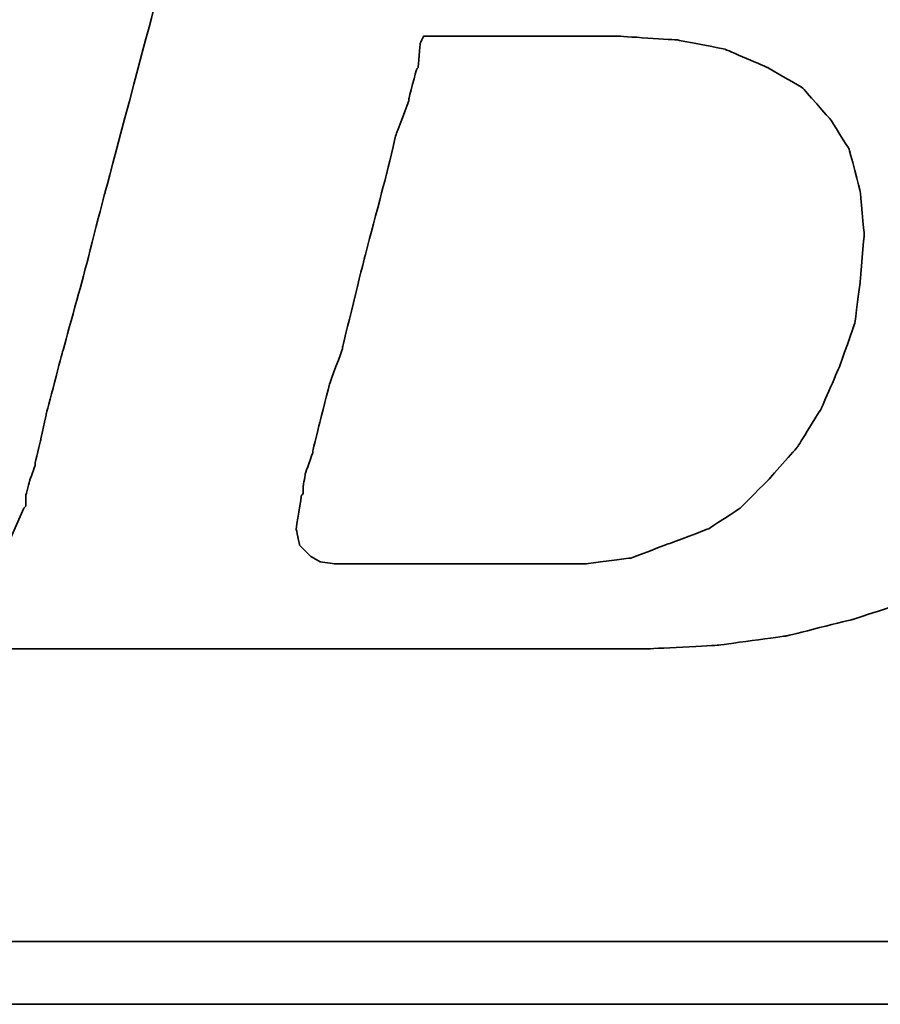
# Model space of a CAD drawing. Header units: millimetres. Extents: x 724 to 1029, y 320 to 423.
# Tile 30 of 55: x 930.69 to 933.74, y 350.06 to 353.55. Entities that reach past the tile are written whole.
import ezdxf

# ---------------------------------------------------------------- set-up
doc = ezdxf.new("R2010")
doc.units = ezdxf.units.MM
doc.header["$LTSCALE"] = 0.15
doc.layers.add('DIM', color=4, linetype='CONTINUOUS')
doc.layers.add('layer 1', color=7, linetype='CONTINUOUS')

# ---------------------------------------------------------------- blocks, each defined once
blk = doc.blocks.new('TBI MOTION logo(完整正式版)')
at = {"layer": 'layer 1', "color": 22, "lineweight": 35}
for points, knots in [([(-64.65375, -6.86375), (-64.65375, -6.86375), (-64.84375, -7.29625), (-64.84375, -7.29625), (-64.84375, -7.29625), (-64.84375, -7.29625), (-64.86875, -7.34375), (-64.86875, -7.34375), (-64.86875, -7.34375), (-64.86875, -7.34375), (-64.86875, -7.36875), (-64.86875, -7.36875), (-64.86875, -7.36875), (-64.86875, -7.36875), (-65.15375, -7.65375), (-65.15375, -7.65375), (-65.15375, -7.65375), (-65.15375, -7.65375), (-65.17875, -7.65375), (-65.17875, -7.65375), (-65.17875, -7.65375), (-65.17875, -7.65375), (-65.20375, -7.67875), (-65.20375, -7.67875), (-65.20375, -7.67875), (-65.20375, -7.67875), (-65.58875, -7.87125), (-65.58875, -7.87125), (-65.58875, -7.87125), (-65.58875, -7.87125), (-65.63375, -7.87125), (-65.63375, -7.87125), (-65.63375, -7.87125), (-65.63375, -7.87125), (-65.65875, -7.89375), (-65.65875, -7.89375), (-65.65875, -7.89375), (-65.65875, -7.89375), (-66.09375, -7.94375), (-66.09375, -7.94375), (-66.09375, -7.94375), (-66.09375, -7.94375), (-66.11375, -7.94375), (-66.11375, -7.94375), (-66.11375, -7.94375), (-66.11375, -7.94375), (-66.16375, -7.94375), (-66.16375, -7.94375), (-66.16375, -7.94375), (-66.16375, -7.94375), (-66.30875, -7.94375), (-66.30875, -7.94375), (-66.30875, -7.94375), (-66.30875, -7.94375), (-66.69375, -7.94375), (-66.69375, -7.94375), (-66.69375, -7.94375), (-66.69375, -7.94375), (-67.07375, -7.94375), (-67.07375, -7.94375), (-67.07375, -7.94375), (-67.07375, -7.94375), (-67.12375, -7.94375), (-67.12375, -7.94375), (-67.12375, -7.94375), (-67.12375, -7.94375), (-67.12375, -7.96625), (-67.12375, -7.96625), (-67.12375, -7.96625), (-67.12375, -7.96625), (-67.14875, -7.99125), (-67.14875, -7.99125), (-67.14875, -7.99125), (-67.14875, -7.99125), (-67.24375, -8.34875), (-67.24375, -8.34875), (-67.24375, -8.34875), (-67.24375, -8.34875), (-67.31375, -8.68625), (-67.31375, -8.68625), (-67.31375, -8.68625), (-67.31375, -8.68625), (-67.26875, -8.68625), (-67.26875, -8.68625), (-67.26875, -8.68625), (-67.26875, -8.68625), (-67.07375, -8.68625), (-67.07375, -8.68625), (-67.07375, -8.68625), (-67.07375, -8.68625), (-66.54875, -8.68625), (-66.54875, -8.68625), (-66.54875, -8.68625), (-66.54875, -8.68625), (-65.82625, -8.68625), (-65.82625, -8.68625), (-65.82625, -8.68625), (-65.82625, -8.68625), (-65.01375, -8.68625), (-65.01375, -8.68625), (-65.01375, -8.68625), (-65.01375, -8.68625), (-64.05375, -8.68625), (-64.05375, -8.68625), (-64.05375, -8.68625), (-64.05375, -8.68625), (-62.08375, -8.68625), (-62.08375, -8.68625), (-62.08375, -8.68625), (-62.08375, -8.68625), (-60.06875, -8.68625), (-60.06875, -8.68625), (-60.06875, -8.68625), (-60.06875, -8.68625), (-59.10875, -8.68625), (-59.10875, -8.68625), (-59.10875, -8.68625), (-59.10875, -8.68625), (-58.29375, -8.68625), (-58.29375, -8.68625), (-58.29375, -8.68625), (-58.29375, -8.68625), (-57.57375, -8.68625), (-57.57375, -8.68625), (-57.57375, -8.68625), (-57.57375, -8.68625), (-57.04875, -8.68625), (-57.04875, -8.68625), (-57.04875, -8.68625), (-57.04875, -8.68625), (-56.85375, -8.68625), (-56.85375, -8.68625), (-56.85375, -8.68625), (-56.85375, -8.68625), (-56.70875, -8.68625), (-56.70875, -8.68625), (-56.70875, -8.68625), (-56.70875, -8.68625), (-56.61375, -8.68625), (-56.61375, -8.68625), (-56.61375, -8.68625), (-56.61375, -8.68625), (-56.56875, -8.68625), (-56.56875, -8.68625), (-56.56875, -8.68625), (-56.56875, -8.68625), (-55.65375, -8.63875), (-55.65375, -8.63875), (-55.65375, -8.63875), (-55.65375, -8.63875), (-54.76875, -8.51875), (-54.76875, -8.51875), (-54.76875, -8.51875), (-54.76875, -8.51875), (-53.90375, -8.30375), (-53.90375, -8.30375), (-53.90375, -8.30375), (-53.90375, -8.30375), (-53.08875, -8.03875), (-53.08875, -8.03875), (-53.08875, -8.03875), (-53.08875, -8.03875), (-52.34375, -7.65375), (-52.34375, -7.65375), (-52.34375, -7.65375), (-52.34375, -7.65375), (-51.69875, -7.29625), (-51.69875, -7.29625), (-51.69875, -7.29625), (-51.69875, -7.29625), (-51.21875, -6.91125), (-51.21875, -6.91125), (-51.21875, -6.91125), (-51.21875, -6.91125), (-50.83375, -6.50375), (-50.83375, -6.50375), (-50.83375, -6.50375), (-50.83375, -6.50375), (-50.44875, -5.94875), (-50.44875, -5.94875), (-50.44875, -5.94875), (-50.44875, -5.94875), (-50.13875, -5.30375), (-50.13875, -5.30375), (-50.13875, -5.30375), (-50.13875, -5.30375), (-49.99375, -4.65375), (-49.99375, -4.65375), (-49.99375, -4.65375), (-49.99375, -4.65375), (-49.92375, -3.98375), (-49.92375, -3.98375), (-49.92375, -3.98375), (-49.92375, -3.98375), (-49.99375, -3.19374), (-49.99375, -3.19374), (-49.99375, -3.19374), (-49.99375, -3.19374), (-50.23374, -2.44874), (-50.23374, -2.44874), (-50.23374, -2.44874), (-50.23374, -2.44874), (-50.59375, -1.87374), (-50.59375, -1.87374), (-50.59375, -1.87374), (-50.59375, -1.87374), (-51.09875, -1.31874), (-51.09875, -1.31874), (-51.09875, -1.31874), (-51.09875, -1.31874), (-51.74375, -0.81875), (-51.74375, -0.81875), (-51.74375, -0.81875), (-51.74375, -0.81875), (-52.53875, -0.48125), (-52.53875, -0.48125), (-52.53875, -0.48125), (-52.53875, -0.48125), (-53.47375, -0.21875), (-53.47375, -0.21875), (-53.47375, -0.21875), (-53.47375, -0.21875), (-54.52875, -0.04874), (-54.52875, -0.04874), (-54.52875, -0.04874), (-54.52875, -0.04874), (-55.65375, 0.12125), (-55.65375, 0.12125), (-55.65375, 0.12125), (-55.65375, 0.12125), (-54.50375, 0.28624), (-54.50375, 0.28624), (-54.50375, 0.28624), (-54.50375, 0.28624), (-53.83375, 0.38124), (-53.83375, 0.38124), (-53.83375, 0.38124), (-53.83375, 0.38124), (-53.18375, 0.50125), (-53.18375, 0.50125), (-53.18375, 0.50125), (-53.18375, 0.50125), (-52.55875, 0.66874), (-52.55875, 0.66874), (-52.55875, 0.66874), (-52.55875, 0.66874), (-52.03375, 0.86124), (-52.03375, 0.86124), (-52.03375, 0.86124), (-52.03375, 0.86124), (-51.50374, 1.03124), (-51.50374, 1.03124), (-51.50374, 1.03124), (-51.50374, 1.03124), (-51.09875, 1.27125), (-51.09875, 1.27125), (-51.09875, 1.27125), (-51.09875, 1.27125), (-50.71375, 1.48624), (-50.71375, 1.48624), (-50.71375, 1.48624), (-50.71375, 1.48624), (-50.37625, 1.77625), (-50.37625, 1.77625), (-50.37625, 1.77625), (-50.37625, 1.77625), (-49.82375, 2.37625), (-49.82375, 2.37625), (-49.82375, 2.37625), (-49.82375, 2.37625), (-49.41875, 2.99625), (-49.41875, 2.99625), (-49.41875, 2.99625), (-49.41875, 2.99625), (-49.22375, 3.76625), (-49.22375, 3.76625), (-49.22375, 3.76625), (-49.22375, 3.76625), (-49.15375, 4.50874), (-49.15375, 4.50874), (-49.15375, 4.50874), (-49.15375, 4.50874), (-49.20375, 5.25125), (-49.20375, 5.25125), (-49.20375, 5.25125), (-49.20375, 5.25125), (-49.41875, 5.92625), (-49.41875, 5.92625), (-49.41875, 5.92625), (-49.41875, 5.92625), (-49.77875, 6.47625), (-49.77875, 6.47625), (-49.77875, 6.47625), (-49.77875, 6.47625), (-50.33125, 7.02624), (-50.33125, 7.02624), (-50.33125, 7.02624), (-50.33125, 7.02624), (-51.00125, 7.43625), (-51.00125, 7.43625), (-51.00125, 7.43625), (-51.00125, 7.43625), (-51.79375, 7.72625), (-51.79375, 7.72625), (-51.79375, 7.72625), (-51.79375, 7.72625), (-52.72875, 7.89124), (-52.72875, 7.89124), (-52.72875, 7.89124), (-52.72875, 7.89124), (-53.83375, 7.98625), (-53.83375, 7.98625), (-53.83375, 7.98625), (-53.83375, 7.98625), (-53.92875, 7.98625), (-53.92875, 7.98625), (-53.92875, 7.98625), (-53.92875, 7.98625), (-54.26375, 7.98625), (-54.26375, 7.98625), (-54.26375, 7.98625), (-54.26375, 7.98625), (-54.74375, 7.98625), (-54.74375, 7.98625), (-54.74375, 7.98625), (-54.74375, 7.98625), (-55.36875, 7.98625), (-55.36875, 7.98625), (-55.36875, 7.98625), (-55.36875, 7.98625), (-56.13375, 7.98625), (-56.13375, 7.98625), (-56.13375, 7.98625), (-56.13375, 7.98625), (-56.94875, 7.98625), (-56.94875, 7.98625), (-56.94875, 7.98625), (-56.94875, 7.98625), (-58.77625, 7.98625), (-58.77625, 7.98625), (-58.77625, 7.98625), (-58.77625, 7.98625), (-60.59875, 7.98625), (-60.59875, 7.98625), (-60.59875, 7.98625), (-60.59875, 7.98625), (-61.41375, 7.98625), (-61.41375, 7.98625), (-61.41375, 7.98625), (-61.41375, 7.98625), (-62.17875, 7.98625), (-62.17875, 7.98625), (-62.17875, 7.98625), (-62.17875, 7.98625), (-62.80375, 7.98625), (-62.80375, 7.98625), (-62.80375, 7.98625), (-62.80375, 7.98625), (-63.30625, 7.98625), (-63.30625, 7.98625), (-63.30625, 7.98625), (-63.30625, 7.98625), (-63.57375, 7.98625), (-63.57375, 7.98625), (-63.57375, 7.98625), (-63.57375, 7.98625), (-63.57375, 7.96375), (-63.57375, 7.96375), (-63.57375, 7.96375), (-63.57375, 7.96375), (-63.59875, 7.94125), (-63.59875, 7.94125), (-63.59875, 7.94125), (-63.59875, 7.94125), (-63.69375, 7.55625), (-63.69375, 7.55625), (-63.69375, 7.55625), (-63.69375, 7.55625), (-63.76375, 7.24624), (-63.76375, 7.24624), (-63.76375, 7.24624), (-63.76375, 7.24624), (-63.23875, 7.24624), (-63.23875, 7.24624), (-63.23875, 7.24624), (-63.23875, 7.24624), (-62.75875, 7.24624), (-62.75875, 7.24624), (-62.75875, 7.24624), (-62.75875, 7.24624), (-62.61125, 7.24624), (-62.61125, 7.24624), (-62.61125, 7.24624), (-62.61125, 7.24624), (-62.56625, 7.24624), (-62.56625, 7.24624), (-62.56625, 7.24624), (-62.56625, 7.24624), (-62.22875, 7.24624), (-62.22875, 7.24624), (-62.22875, 7.24624), (-62.22875, 7.24624), (-62.20375, 7.24624), (-62.20375, 7.24624), (-62.20375, 7.24624), (-62.20375, 7.24624), (-62.17875, 7.21875), (-62.17875, 7.21875), (-62.17875, 7.21875), (-62.17875, 7.21875), (-61.96375, 7.17125), (-61.96375, 7.17125), (-61.96375, 7.17125), (-61.96375, 7.17125), (-61.72375, 7.12624), (-61.72375, 7.12624), (-61.72375, 7.12624), (-61.72375, 7.12624), (-61.70375, 7.12624), (-61.70375, 7.12624), (-61.70375, 7.12624), (-61.70375, 7.12624), (-61.55875, 7.07624), (-61.55875, 7.07624), (-61.55875, 7.07624), (-61.55875, 7.07624), (-61.50875, 7.07624), (-61.50875, 7.07624), (-61.50875, 7.07624), (-61.50875, 7.07624), (-61.48375, 7.02624), (-61.48375, 7.02624), (-61.48375, 7.02624), (-61.48375, 7.02624), (-61.31875, 6.83375), (-61.31875, 6.83375), (-61.31875, 6.83375), (-61.31875, 6.83375), (-61.29375, 6.81125), (-61.29375, 6.81125), (-61.29375, 6.81125), (-61.29375, 6.81125), (-61.29375, 6.78625), (-61.29375, 6.78625), (-61.29375, 6.78625), (-61.29375, 6.78625), (-61.19875, 6.50124), (-61.19875, 6.50124), (-61.19875, 6.50124), (-61.19875, 6.50124), (-61.17375, 6.45124), (-61.17375, 6.45124), (-61.17375, 6.45124), (-61.17375, 6.45124), (-61.19875, 6.40625), (-61.19875, 6.40625), (-61.19875, 6.40625), (-61.19875, 6.40625), (-61.26875, 5.99624), (-61.26875, 5.99624), (-61.26875, 5.99624), (-61.26875, 5.99624), (-61.26875, 5.85125), (-61.26875, 5.85125), (-61.26875, 5.85125), (-61.26875, 5.85125), (-61.26875, 5.82625), (-61.26875, 5.82625), (-61.26875, 5.82625), (-61.26875, 5.82625), (-61.29375, 5.80625), (-61.29375, 5.80625), (-61.29375, 5.80625), (-61.29375, 5.80625), (-61.34125, 5.66125), (-61.34125, 5.66125), (-61.34125, 5.66125), (-61.34125, 5.66125), (-61.41375, 5.44625), (-61.41375, 5.44625), (-61.41375, 5.44625), (-61.41375, 5.44625), (-61.48375, 5.15625), (-61.48375, 5.15625), (-61.48375, 5.15625), (-61.48375, 5.15625), (-61.58375, 4.82124), (-61.58375, 4.82124), (-61.58375, 4.82124), (-61.58375, 4.82124), (-61.79875, 4.00375), (-61.79875, 4.00375), (-61.79875, 4.00375), (-61.79875, 4.00375), (-62.05875, 2.99625), (-62.05875, 2.99625), (-62.05875, 2.99625), (-62.05875, 2.99625), (-62.34875, 1.91625), (-62.34875, 1.91625), (-62.34875, 1.91625), (-62.34875, 1.91625), (-62.97375, -0.41124), (-62.97375, -0.41124), (-62.97375, -0.41124), (-62.97375, -0.41124), (-63.59875, -2.75875), (-63.59875, -2.75875), (-63.59875, -2.75875), (-63.59875, -2.75875), (-63.88375, -3.86374), (-63.88375, -3.86374), (-63.88375, -3.86374), (-63.88375, -3.86374), (-64.14875, -4.82374), (-64.14875, -4.82374), (-64.14875, -4.82374), (-64.14875, -4.82374), (-64.36375, -5.64125), (-64.36375, -5.64125), (-64.36375, -5.64125), (-64.36375, -5.64125), (-64.43625, -5.97625), (-64.43625, -5.97625), (-64.43625, -5.97625), (-64.43625, -5.97625), (-64.50875, -6.28625), (-64.50875, -6.28625), (-64.50875, -6.28625), (-64.50875, -6.28625), (-64.50875, -6.30875), (-64.50875, -6.30875), (-64.50875, -6.30875), (-64.50875, -6.30875), (-64.57875, -6.50375), (-64.57875, -6.50375), (-64.57875, -6.50375), (-64.57875, -6.50375), (-64.62875, -6.69625), (-64.62875, -6.69625), (-64.62875, -6.69625), (-64.62875, -6.69625), (-64.62875, -6.76875), (-64.62875, -6.76875), (-64.62875, -6.76875), (-64.62875, -6.76875), (-64.62875, -6.81375), (-64.62875, -6.81375), (-64.62875, -6.81375), (-64.62875, -6.81375), (-64.62875, -6.83875), (-64.62875, -6.83875), (-64.62875, -6.83875), (-64.62875, -6.83875), (-64.65375, -6.86375), (-64.65375, -6.86375)], [0, 0, 0, 0, 0.00719424, 0.00719424, 0.00719424, 0.00719425, 0.01438849, 0.01438849, 0.01438849, 0.0143885, 0.02158273, 0.02158273, 0.02158273, 0.02158274, 0.02877698, 0.02877698, 0.02877698, 0.02877699, 0.03597122, 0.03597122, 0.03597122, 0.03597123, 0.04316547, 0.04316547, 0.04316547, 0.04316548, 0.05035971, 0.05035971, 0.05035971, 0.05035972, 0.05755396, 0.05755396, 0.05755396, 0.05755397, 0.0647482, 0.0647482, 0.0647482, 0.06474821, 0.07194245, 0.07194245, 0.07194245, 0.07194246, 0.07913669, 0.07913669, 0.07913669, 0.0791367, 0.08633094, 0.08633094, 0.08633094, 0.08633095, 0.09352518, 0.09352518, 0.09352518, 0.09352519, 0.10071942, 0.10071942, 0.10071942, 0.10071943, 0.10791367, 0.10791367, 0.10791367, 0.10791368, 0.11510791, 0.11510791, 0.11510791, 0.11510792, 0.12230216, 0.12230216, 0.12230216, 0.12230217, 0.1294964, 0.1294964, 0.1294964, 0.12949641, 0.13669065, 0.13669065, 0.13669065, 0.13669066, 0.14388489, 0.14388489, 0.14388489, 0.1438849, 0.15107914, 0.15107914, 0.15107914, 0.15107915, 0.15827338, 0.15827338, 0.15827338, 0.15827339, 0.16546763, 0.16546763, 0.16546763, 0.16546764, 0.17266187, 0.17266187, 0.17266187, 0.17266188, 0.17985612, 0.17985612, 0.17985612, 0.17985613, 0.18705036, 0.18705036, 0.18705036, 0.18705037, 0.1942446, 0.1942446, 0.1942446, 0.19424461, 0.20143885, 0.20143885, 0.20143885, 0.20143886, 0.20863309, 0.20863309, 0.20863309, 0.2086331, 0.21582734, 0.21582734, 0.21582734, 0.21582735, 0.22302158, 0.22302158, 0.22302158, 0.22302159, 0.23021583, 0.23021583, 0.23021583, 0.23021584, 0.23741007, 0.23741007, 0.23741007, 0.23741008, 0.24460432, 0.24460432, 0.24460432, 0.24460433, 0.25179856, 0.25179856, 0.25179856, 0.25179857, 0.25899281, 0.25899281, 0.25899281, 0.25899282, 0.26618705, 0.26618705, 0.26618705, 0.26618706, 0.27338129, 0.27338129, 0.27338129, 0.2733813, 0.28057554, 0.28057554, 0.28057554, 0.28057555, 0.28776978, 0.28776978, 0.28776978, 0.28776979, 0.29496403, 0.29496403, 0.29496403, 0.29496404, 0.30215827, 0.30215827, 0.30215827, 0.30215828, 0.30935252, 0.30935252, 0.30935252, 0.30935253, 0.31654676, 0.31654676, 0.31654676, 0.31654677, 0.32374101, 0.32374101, 0.32374101, 0.32374102, 0.33093525, 0.33093525, 0.33093525, 0.33093526, 0.3381295, 0.3381295, 0.3381295, 0.33812951, 0.34532374, 0.34532374, 0.34532374, 0.34532375, 0.35251799, 0.35251799, 0.35251799, 0.352518, 0.35971223, 0.35971223, 0.35971223, 0.35971224, 0.36690647, 0.36690647, 0.36690647, 0.36690648, 0.37410072, 0.37410072, 0.37410072, 0.37410073, 0.38129496, 0.38129496, 0.38129496, 0.38129497, 0.38848921, 0.38848921, 0.38848921, 0.38848922, 0.39568345, 0.39568345, 0.39568345, 0.39568346, 0.4028777, 0.4028777, 0.4028777, 0.40287771, 0.41007194, 0.41007194, 0.41007194, 0.41007195, 0.41726619, 0.41726619, 0.41726619, 0.4172662, 0.42446043, 0.42446043, 0.42446043, 0.42446044, 0.43165468, 0.43165468, 0.43165468, 0.43165469, 0.43884892, 0.43884892, 0.43884892, 0.43884893, 0.44604317, 0.44604317, 0.44604317, 0.44604318, 0.45323741, 0.45323741, 0.45323741, 0.45323742, 0.46043165, 0.46043165, 0.46043165, 0.46043166, 0.4676259, 0.4676259, 0.4676259, 0.46762591, 0.47482014, 0.47482014, 0.47482014, 0.47482015, 0.48201439, 0.48201439, 0.48201439, 0.4820144, 0.48920863, 0.48920863, 0.48920863, 0.48920864, 0.49640288, 0.49640288, 0.49640288, 0.49640289, 0.50359712, 0.50359712, 0.50359712, 0.50359713, 0.51079137, 0.51079137, 0.51079137, 0.51079138, 0.51798561, 0.51798561, 0.51798561, 0.51798562, 0.52517986, 0.52517986, 0.52517986, 0.52517987, 0.5323741, 0.5323741, 0.5323741, 0.53237411, 0.53956835, 0.53956835, 0.53956835, 0.53956836, 0.54676259, 0.54676259, 0.54676259, 0.5467626, 0.55395683, 0.55395683, 0.55395683, 0.55395684, 0.56115108, 0.56115108, 0.56115108, 0.56115109, 0.56834532, 0.56834532, 0.56834532, 0.56834533, 0.57553957, 0.57553957, 0.57553957, 0.57553958, 0.58273381, 0.58273381, 0.58273381, 0.58273382, 0.58992806, 0.58992806, 0.58992806, 0.58992807, 0.5971223, 0.5971223, 0.5971223, 0.59712231, 0.60431655, 0.60431655, 0.60431655, 0.60431656, 0.61151079, 0.61151079, 0.61151079, 0.6115108, 0.61870504, 0.61870504, 0.61870504, 0.61870505, 0.62589928, 0.62589928, 0.62589928, 0.62589929, 0.63309353, 0.63309353, 0.63309353, 0.63309354, 0.64028777, 0.64028777, 0.64028777, 0.64028778, 0.64748201, 0.64748201, 0.64748201, 0.64748202, 0.65467626, 0.65467626, 0.65467626, 0.65467627, 0.6618705, 0.6618705, 0.6618705, 0.66187051, 0.66906475, 0.66906475, 0.66906475, 0.66906476, 0.67625899, 0.67625899, 0.67625899, 0.676259, 0.68345324, 0.68345324, 0.68345324, 0.68345325, 0.69064748, 0.69064748, 0.69064748, 0.69064749, 0.69784173, 0.69784173, 0.69784173, 0.69784174, 0.70503597, 0.70503597, 0.70503597, 0.70503598, 0.71223022, 0.71223022, 0.71223022, 0.71223023, 0.71942446, 0.71942446, 0.71942446, 0.71942447, 0.72661871, 0.72661871, 0.72661871, 0.72661872, 0.73381295, 0.73381295, 0.73381295, 0.73381296, 0.74100719, 0.74100719, 0.74100719, 0.7410072, 0.74820144, 0.74820144, 0.74820144, 0.74820145, 0.75539568, 0.75539568, 0.75539568, 0.75539569, 0.76258993, 0.76258993, 0.76258993, 0.76258994, 0.76978417, 0.76978417, 0.76978417, 0.76978418, 0.77697842, 0.77697842, 0.77697842, 0.77697843, 0.78417266, 0.78417266, 0.78417266, 0.78417267, 0.79136691, 0.79136691, 0.79136691, 0.79136692, 0.79856115, 0.79856115, 0.79856115, 0.79856116, 0.8057554, 0.8057554, 0.8057554, 0.80575541, 0.81294964, 0.81294964, 0.81294964, 0.81294965, 0.82014388, 0.82014388, 0.82014388, 0.82014389, 0.82733813, 0.82733813, 0.82733813, 0.82733814, 0.83453237, 0.83453237, 0.83453237, 0.83453238, 0.84172662, 0.84172662, 0.84172662, 0.84172663, 0.84892086, 0.84892086, 0.84892086, 0.84892087, 0.85611511, 0.85611511, 0.85611511, 0.85611512, 0.86330935, 0.86330935, 0.86330935, 0.86330936, 0.8705036, 0.8705036, 0.8705036, 0.87050361, 0.87769784, 0.87769784, 0.87769784, 0.87769785, 0.88489209, 0.88489209, 0.88489209, 0.8848921, 0.89208633, 0.89208633, 0.89208633, 0.89208634, 0.89928058, 0.89928058, 0.89928058, 0.89928059, 0.90647482, 0.90647482, 0.90647482, 0.90647483, 0.91366906, 0.91366906, 0.91366906, 0.91366907, 0.92086331, 0.92086331, 0.92086331, 0.92086332, 0.92805755, 0.92805755, 0.92805755, 0.92805756, 0.9352518, 0.9352518, 0.9352518, 0.93525181, 0.94244604, 0.94244604, 0.94244604, 0.94244605, 0.94964029, 0.94964029, 0.94964029, 0.9496403, 0.95683453, 0.95683453, 0.95683453, 0.95683454, 0.96402878, 0.96402878, 0.96402878, 0.96402879, 0.97122302, 0.97122302, 0.97122302, 0.97122303, 0.97841727, 0.97841727, 0.97841727, 0.97841728, 0.98561151, 0.98561151, 0.98561151, 0.98561152, 0.99280576, 0.99280576, 0.99280576, 0.99280577, 1, 1, 1, 1]), ([(-61.03125, -6.57375), (-61.03125, -6.57375), (-61.03125, -6.67125), (-61.03125, -6.67125), (-61.03125, -6.67125), (-61.03125, -6.67125), (-61.05375, -6.69625), (-61.05375, -6.69625), (-61.05375, -6.69625), (-61.05375, -6.69625), (-61.12375, -7.12875), (-61.12375, -7.12875), (-61.12375, -7.12875), (-61.12375, -7.12875), (-61.07875, -7.34375), (-61.07875, -7.34375), (-61.07875, -7.34375), (-61.07875, -7.34375), (-60.93375, -7.48875), (-60.93375, -7.48875), (-60.93375, -7.48875), (-60.93375, -7.48875), (-60.81375, -7.55625), (-60.81375, -7.55625), (-60.81375, -7.55625), (-60.81375, -7.55625), (-60.62375, -7.58375), (-60.62375, -7.58375), (-60.62375, -7.58375), (-60.62375, -7.58375), (-60.30875, -7.58375), (-60.30875, -7.58375), (-60.30875, -7.58375), (-60.30875, -7.58375), (-59.97375, -7.58375), (-59.97375, -7.58375), (-59.97375, -7.58375), (-59.97375, -7.58375), (-59.87875, -7.58375), (-59.87875, -7.58375), (-59.87875, -7.58375), (-59.87875, -7.58375), (-59.63625, -7.58375), (-59.63625, -7.58375), (-59.63625, -7.58375), (-59.63625, -7.58375), (-58.96875, -7.58375), (-58.96875, -7.58375), (-58.96875, -7.58375), (-58.96875, -7.58375), (-58.29375, -7.58375), (-58.29375, -7.58375), (-58.29375, -7.58375), (-58.29375, -7.58375), (-58.05375, -7.58375), (-58.05375, -7.58375), (-58.05375, -7.58375), (-58.05375, -7.58375), (-57.98375, -7.58375), (-57.98375, -7.58375), (-57.98375, -7.58375), (-57.98375, -7.58375), (-57.35875, -7.58375), (-57.35875, -7.58375), (-57.35875, -7.58375), (-57.35875, -7.58375), (-56.78375, -7.50875), (-56.78375, -7.50875), (-56.78375, -7.50875), (-56.78375, -7.50875), (-56.27875, -7.31875), (-56.27875, -7.31875), (-56.27875, -7.31875), (-56.27875, -7.31875), (-55.77375, -7.12875), (-55.77375, -7.12875), (-55.77375, -7.12875), (-55.77375, -7.12875), (-55.36875, -6.86375), (-55.36875, -6.86375), (-55.36875, -6.86375), (-55.36875, -6.86375), (-55.00875, -6.50375), (-55.00875, -6.50375), (-55.00875, -6.50375), (-55.00875, -6.50375), (-54.62375, -6.06875), (-54.62375, -6.06875), (-54.62375, -6.06875), (-54.62375, -6.06875), (-54.31375, -5.56875), (-54.31375, -5.56875), (-54.31375, -5.56875), (-54.31375, -5.56875), (-54.07375, -5.01625), (-54.07375, -5.01625), (-54.07375, -5.01625), (-54.07375, -5.01625), (-53.87875, -4.46374), (-53.87875, -4.46374), (-53.87875, -4.46374), (-53.87875, -4.46374), (-53.80875, -3.91375), (-53.80875, -3.91375), (-53.80875, -3.91375), (-53.80875, -3.91375), (-53.75875, -3.31375), (-53.75875, -3.31375), (-53.75875, -3.31375), (-53.75875, -3.31375), (-53.80875, -2.75875), (-53.80875, -2.75875), (-53.80875, -2.75875), (-53.80875, -2.75875), (-53.95375, -2.20875), (-53.95375, -2.20875), (-53.95375, -2.20875), (-53.95375, -2.20875), (-54.19375, -1.82625), (-54.19375, -1.82625), (-54.19375, -1.82625), (-54.19375, -1.82625), (-54.55375, -1.41875), (-54.55375, -1.41875), (-54.55375, -1.41875), (-54.55375, -1.41875), (-55.00875, -1.15125), (-55.00875, -1.15125), (-55.00875, -1.15125), (-55.00875, -1.15125), (-55.56125, -0.91375), (-55.56125, -0.91375), (-55.56125, -0.91375), (-55.56125, -0.91375), (-56.18125, -0.79375), (-56.18125, -0.79375), (-56.18125, -0.79375), (-56.18125, -0.79375), (-56.94875, -0.74374), (-56.94875, -0.74374), (-56.94875, -0.74374), (-56.94875, -0.74374), (-56.99875, -0.74374), (-56.99875, -0.74374), (-56.99875, -0.74374), (-56.99875, -0.74374), (-57.09375, -0.74374), (-57.09375, -0.74374), (-57.09375, -0.74374), (-57.09375, -0.74374), (-57.38375, -0.74374), (-57.38375, -0.74374), (-57.38375, -0.74374), (-57.38375, -0.74374), (-57.76875, -0.74374), (-57.76875, -0.74374), (-57.76875, -0.74374), (-57.76875, -0.74374), (-58.24625, -0.74374), (-58.24625, -0.74374), (-58.24625, -0.74374), (-58.24625, -0.74374), (-58.72875, -0.74374), (-58.72875, -0.74374), (-58.72875, -0.74374), (-58.72875, -0.74374), (-59.20875, -0.74374), (-59.20875, -0.74374), (-59.20875, -0.74374), (-59.20875, -0.74374), (-59.46875, -0.74374), (-59.46875, -0.74374), (-59.46875, -0.74374), (-59.46875, -0.74374), (-59.51625, -0.83875), (-59.51625, -0.83875), (-59.51625, -0.83875), (-59.51625, -0.83875), (-59.54375, -1.15125), (-59.54375, -1.15125), (-59.54375, -1.15125), (-59.54375, -1.15125), (-59.56375, -1.17874), (-59.56375, -1.17874), (-59.56375, -1.17874), (-59.56375, -1.17874), (-59.66375, -1.55875), (-59.66375, -1.55875), (-59.66375, -1.55875), (-59.66375, -1.55875), (-59.66375, -1.58375), (-59.66375, -1.58375), (-59.66375, -1.58375), (-59.66375, -1.58375), (-59.82875, -2.01874), (-59.82875, -2.01874), (-59.82875, -2.01874), (-59.82875, -2.01874), (-59.94875, -2.52125), (-59.94875, -2.52125), (-59.94875, -2.52125), (-59.94875, -2.52125), (-60.23875, -3.62375), (-60.23875, -3.62375), (-60.23875, -3.62375), (-60.23875, -3.62375), (-60.52375, -4.77624), (-60.52375, -4.77624), (-60.52375, -4.77624), (-60.52375, -4.77624), (-60.52375, -4.79874), (-60.52375, -4.79874), (-60.52375, -4.79874), (-60.52375, -4.79874), (-60.69125, -5.25375), (-60.69125, -5.25375), (-60.69125, -5.25375), (-60.69125, -5.25375), (-60.81375, -5.73625), (-60.81375, -5.73625), (-60.81375, -5.73625), (-60.81375, -5.73625), (-60.90875, -6.11875), (-60.90875, -6.11875), (-60.90875, -6.11875), (-60.90875, -6.11875), (-60.90875, -6.14375), (-60.90875, -6.14375), (-60.90875, -6.14375), (-60.90875, -6.14375), (-61.00375, -6.40875), (-61.00375, -6.40875), (-61.00375, -6.40875), (-61.00375, -6.40875), (-61.03125, -6.57375), (-61.03125, -6.57375)], [0, 0, 0, 0, 0.01694915, 0.01694915, 0.01694915, 0.01694916, 0.03389831, 0.03389831, 0.03389831, 0.03389832, 0.05084746, 0.05084746, 0.05084746, 0.05084747, 0.06779661, 0.06779661, 0.06779661, 0.06779662, 0.08474576, 0.08474576, 0.08474576, 0.08474577, 0.10169492, 0.10169492, 0.10169492, 0.10169493, 0.11864407, 0.11864407, 0.11864407, 0.11864408, 0.13559322, 0.13559322, 0.13559322, 0.13559323, 0.15254237, 0.15254237, 0.15254237, 0.15254238, 0.16949153, 0.16949153, 0.16949153, 0.16949154, 0.18644068, 0.18644068, 0.18644068, 0.18644069, 0.20338983, 0.20338983, 0.20338983, 0.20338984, 0.22033898, 0.22033898, 0.22033898, 0.22033899, 0.23728814, 0.23728814, 0.23728814, 0.23728815, 0.25423729, 0.25423729, 0.25423729, 0.2542373, 0.27118644, 0.27118644, 0.27118644, 0.27118645, 0.28813559, 0.28813559, 0.28813559, 0.2881356, 0.30508475, 0.30508475, 0.30508475, 0.30508476, 0.3220339, 0.3220339, 0.3220339, 0.32203391, 0.33898305, 0.33898305, 0.33898305, 0.33898306, 0.3559322, 0.3559322, 0.3559322, 0.35593221, 0.37288136, 0.37288136, 0.37288136, 0.37288137, 0.38983051, 0.38983051, 0.38983051, 0.38983052, 0.40677966, 0.40677966, 0.40677966, 0.40677967, 0.42372881, 0.42372881, 0.42372881, 0.42372882, 0.44067797, 0.44067797, 0.44067797, 0.44067798, 0.45762712, 0.45762712, 0.45762712, 0.45762713, 0.47457627, 0.47457627, 0.47457627, 0.47457628, 0.49152542, 0.49152542, 0.49152542, 0.49152543, 0.50847458, 0.50847458, 0.50847458, 0.50847459, 0.52542373, 0.52542373, 0.52542373, 0.52542374, 0.54237288, 0.54237288, 0.54237288, 0.54237289, 0.55932203, 0.55932203, 0.55932203, 0.55932204, 0.57627119, 0.57627119, 0.57627119, 0.5762712, 0.59322034, 0.59322034, 0.59322034, 0.59322035, 0.61016949, 0.61016949, 0.61016949, 0.6101695, 0.62711864, 0.62711864, 0.62711864, 0.62711865, 0.6440678, 0.6440678, 0.6440678, 0.64406781, 0.66101695, 0.66101695, 0.66101695, 0.66101696, 0.6779661, 0.6779661, 0.6779661, 0.67796611, 0.69491525, 0.69491525, 0.69491525, 0.69491526, 0.71186441, 0.71186441, 0.71186441, 0.71186442, 0.72881356, 0.72881356, 0.72881356, 0.72881357, 0.74576271, 0.74576271, 0.74576271, 0.74576272, 0.76271186, 0.76271186, 0.76271186, 0.76271187, 0.77966102, 0.77966102, 0.77966102, 0.77966103, 0.79661017, 0.79661017, 0.79661017, 0.79661018, 0.81355932, 0.81355932, 0.81355932, 0.81355933, 0.83050847, 0.83050847, 0.83050847, 0.83050848, 0.84745763, 0.84745763, 0.84745763, 0.84745764, 0.86440678, 0.86440678, 0.86440678, 0.86440679, 0.88135593, 0.88135593, 0.88135593, 0.88135594, 0.89830508, 0.89830508, 0.89830508, 0.89830509, 0.91525424, 0.91525424, 0.91525424, 0.91525425, 0.93220339, 0.93220339, 0.93220339, 0.9322034, 0.94915254, 0.94915254, 0.94915254, 0.94915255, 0.96610169, 0.96610169, 0.96610169, 0.9661017, 0.98305085, 0.98305085, 0.98305085, 0.98305086, 1, 1, 1, 1]), ([(75.90875, -9.47875), (75.90875, -9.47875), (75.90875, -12.28625), (75.90875, -12.28625), (75.90875, -12.28625), (75.90875, -12.28625), (75.90875, -12.47875), (75.90875, -12.47875), (75.90875, -12.47875), (75.90875, -12.47875), (75.71625, -12.47875), (75.71625, -12.47875), (75.71625, -12.47875), (75.71625, -12.47875), (-88.32875, -12.47875), (-88.32875, -12.47875), (-88.32875, -12.47875), (-88.32875, -12.47875), (-88.32875, -13.29375), (-88.32875, -13.29375), (-88.32875, -13.29375), (-88.32875, -13.29375), (82.89125, -13.29375), (82.89125, -13.29375), (82.89125, -13.29375), (82.89125, -13.29375), (75.90875, -9.47875), (75.90875, -9.47875)], [0, 0, 0, 0, 0.14285714, 0.14285714, 0.14285714, 0.14285715, 0.28571429, 0.28571429, 0.28571429, 0.2857143, 0.42857143, 0.42857143, 0.42857143, 0.42857144, 0.57142857, 0.57142857, 0.57142857, 0.57142858, 0.71428571, 0.71428571, 0.71428571, 0.71428572, 0.85714286, 0.85714286, 0.85714286, 0.85714287, 1, 1, 1, 1])]:
    blk.add_open_spline(points, degree=3, knots=knots, dxfattribs=at)

msp = doc.modelspace()

# ---------------------------------------------------------------- block references
at = {"layer": 'DIM', "color": 7, "xscale": 0.2736514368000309, "yscale": 0.2736514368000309, "zscale": 0.2736514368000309}
msp.add_blockref('TBI MOTION logo(完整正式版)', (948.3972, 353.7), dxfattribs=at)

doc.saveas('drawing.dxf')
